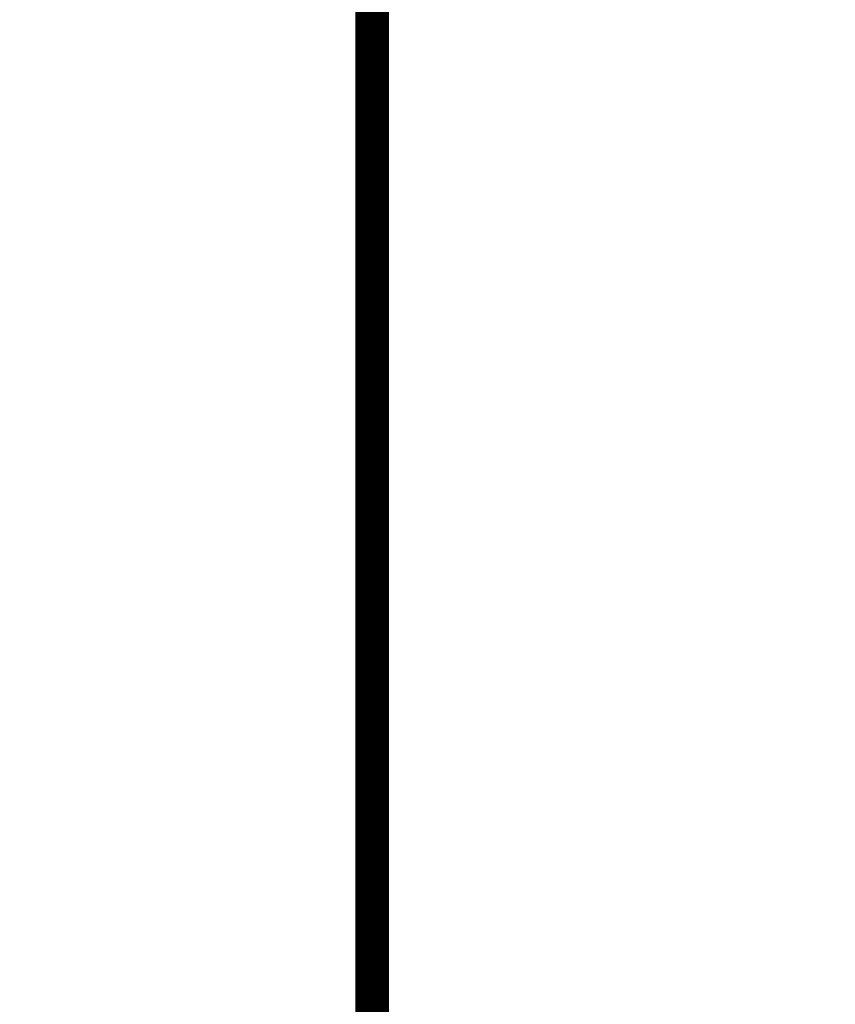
# Model space of a CAD drawing. Header units: millimetres. Extents: x 78245 to 370331, y -43659 to 214111.
# Tile 25 of 64: x 127632 to 131276, y 74553 to 78954. Entities that reach past the tile are written whole.
import ezdxf
from ezdxf.lldxf.tags import DXFTag

# ---------------------------------------------------------------- set-up
doc = ezdxf.new("R2010")
doc.units = ezdxf.units.MM
doc.header["$LTSCALE"] = 100
doc.layers.add('T--L9052_1988_HWA_VERVALLEN', color=9, linetype='HEMELWATER_AFVOER')
doc.layers.add('T--WL9052--_Riolering', color=200, linetype='VUIL_WATER_AFVOER')
doc.styles.get("Standard").update_dxf_attribs({"font": 'arial.ttf'})
tags = doc.linetypes.add('HEMELWATER_AFVOER', pattern='A,12.7,-5.08,["HWA",Standard,S=2.54,R=0,X=-2.54,Y=-1.27],-7.62', length=25.4).pattern_tags.tags
tags[6] = DXFTag(74, 10)
tags = doc.linetypes.add('VUIL_WATER_AFVOER', pattern='A,12.7,-5.08,["VWA",Standard,S=2.54,R=0,X=-2.54,Y=-1.27],-7.62', length=25.4).pattern_tags.tags
tags[6] = DXFTag(74, 10)

msp = doc.modelspace()

# ---------------------------------------------------------------- linework, layer by layer
at = {"layer": 'T--L9052_1988_HWA_VERVALLEN', "const_width": 100}
msp.add_lwpolyline([(149659.756, 145331.83), (149659.756, 128683.244), (148405.283, 127553.063), (130597.336, 127553.063), (129226.118, 126075.911), (129226.118, 35293.464), (127681.63, 33834.953)], dxfattribs=at)
at = {"layer": 'T--WL9052--_Riolering', "const_width": 150}
msp.add_lwpolyline([(129706.197, 41370.239), (129206.197, 41870.239), (129206.197, 126573.852), (129706.197, 127073.852), (142206.197, 127073.852), (149345.197, 134212.852), (149345.197, 138213.258)], dxfattribs=at)

doc.saveas('drawing.dxf')
